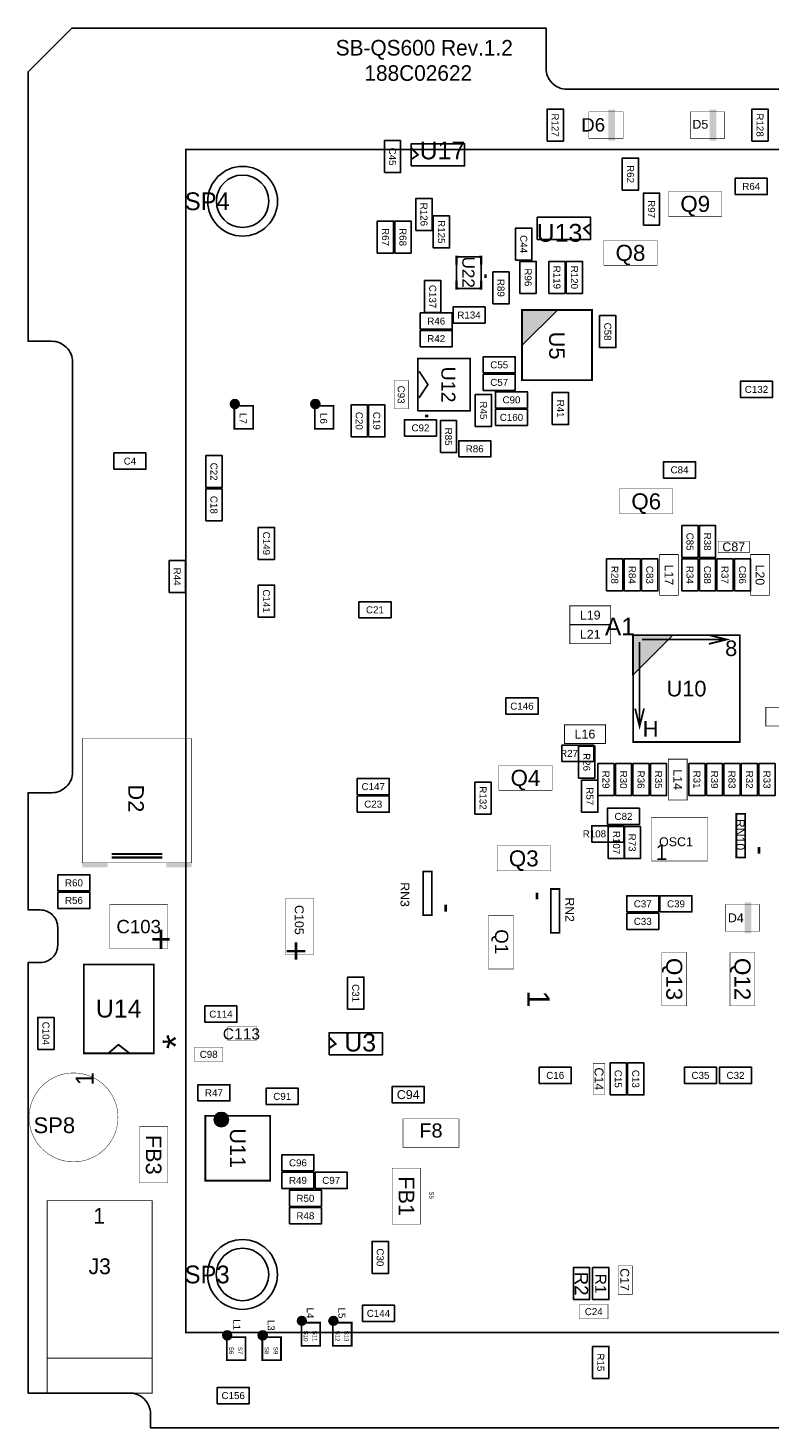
# Model space of a CAD drawing. Extents: x 0 to 3160, y 0 to 3150.
# Tile 1 of 2: x 0 to 1669, y 0 to 3150. Entities that reach past the tile are written whole.
import ezdxf
from ezdxf.enums import TextEntityAlignment as Align

# ---------------------------------------------------------------- set-up
doc = ezdxf.new("R2010")
doc.units = 0
doc.header["$MEASUREMENT"] = 0
for name, color, linetype in [('ASSEMBLY_OUTLINES_TOP', 102, 'CONTINUOUS'), ('ASSEMBLY_REF_DES_TOP', 102, 'CONTINUOUS'), ('BOARD_OUTLINE', 10, 'CONTINUOUS')]:
    doc.layers.add(name, color=color, linetype=linetype)
doc.styles.add('ARIAL', font='arial.ttf')
doc.styles.add('VERIBEST_GERBER_0', font='txt')
doc.styles.add('VERIBEST_GERBER_1', font='arial.ttf')

msp = doc.modelspace()

# ---------------------------------------------------------------- hatches: boundary and pattern name
at = {"layer": 'ASSEMBLY_OUTLINES_TOP'}
for points in [[(1111.2, 2515.8), (1111.2, 2435.1), (1191.9, 2515.8)], [(1360.7, 1784), (1360.7, 1694), (1450.7, 1784)]]:
    msp.add_hatch(color=256, dxfattribs=at).paths.add_polyline_path(points, flags=0)
h = msp.add_hatch(color=256, dxfattribs=at)
edge = h.paths.add_edge_path()
edge.add_arc((465.3, 2303.6), 10, 0, 360)
h = msp.add_hatch(color=256, dxfattribs=at)
edge = h.paths.add_edge_path()
edge.add_arc((646.4, 2303.6), 10, 0, 360)
h = msp.add_hatch(color=256, dxfattribs=at)
edge = h.paths.add_edge_path()
edge.add_arc((434.8, 693.9), 16.1, 0, 360)
h = msp.add_hatch(color=256, dxfattribs=at)
edge = h.paths.add_edge_path()
edge.add_arc((616, 241.1), 10, 0, 360)
h = msp.add_hatch(color=256, dxfattribs=at)
edge = h.paths.add_edge_path()
edge.add_arc((687.1, 241.1), 10, 0, 360)
h = msp.add_hatch(color=256, dxfattribs=at)
edge = h.paths.add_edge_path()
edge.add_arc((448.1, 208.5), 10, 0, 360)
h = msp.add_hatch(color=256, dxfattribs=at)
edge = h.paths.add_edge_path()
edge.add_arc((528.1, 208.5), 10, 0, 360)

# ---------------------------------------------------------------- linework, layer by layer
for points in [[(1167.7, 2895.1), (1167.7, 2967.2), (1204.3, 2967.2), (1204.3, 2895.1)], [(1628.4, 2895.1), (1628.4, 2967.2), (1665, 2967.2), (1665, 2895.1)], [(801.6, 2824.2), (801.6, 2896.3), (838.2, 2896.3), (838.2, 2824.2)], [(862.3, 2839.2), (862.3, 2889.2), (982.3, 2889.2), (982.3, 2839.2)], [(1337, 2784.9), (1337, 2856.9), (1373.6, 2856.9), (1373.6, 2784.9)], [(1591, 2775), (1591, 2811.6), (1663, 2811.6), (1663, 2775)], [(1384.3, 2706.1), (1384.3, 2778.2), (1420.9, 2778.2), (1420.9, 2706.1)], [(872.5, 2694.3), (872.5, 2766.4), (909.1, 2766.4), (909.1, 2694.3)], [(785.8, 2643.1), (785.8, 2715.2), (822.5, 2715.2), (822.5, 2643.1)], [(825.2, 2643.1), (825.2, 2715.2), (861.8, 2715.2), (861.8, 2643.1)], [(911.8, 2654.9), (911.8, 2727), (948.4, 2727), (948.4, 2654.9)], [(1145.7, 2673.8), (1145.7, 2723.8), (1265.7, 2723.8), (1265.7, 2673.8)], [(1096.9, 2627.4), (1096.9, 2699.4), (1133.5, 2699.4), (1133.5, 2627.4)], [(964.2, 2563.6), (964.2, 2634.5), (1019.3, 2634.5), (1019.3, 2563.6)], [(1106.7, 2552.5), (1106.7, 2624.6), (1143.3, 2624.6), (1143.3, 2552.5)], [(1171.7, 2552.6), (1171.7, 2624.6), (1208.3, 2624.6), (1208.3, 2552.6)], [(1211, 2552.6), (1211, 2624.6), (1247.7, 2624.6), (1247.7, 2552.6)], [(1045.7, 2529), (1045.7, 2601), (1082.3, 2601), (1082.3, 2529)], [(892.1, 2509.3), (892.1, 2581.3), (928.8, 2581.3), (928.8, 2509.3)], [(956.1, 2485.6), (956.1, 2522.2), (1028.1, 2522.2), (1028.1, 2485.6)], [(882.3, 2471.9), (882.3, 2508.5), (954.3, 2508.5), (954.3, 2471.9)], [(1111.2, 2515.8), (1111.2, 2435.1), (1191.9, 2515.8)], [(1285.8, 2430.5), (1285.8, 2502.6), (1322.5, 2502.6), (1322.5, 2430.5)], [(882.3, 2432.5), (882.3, 2469.1), (954.3, 2469.1), (954.3, 2432.5)], [(876.9, 2288.3), (876.9, 2406.4), (995, 2406.4), (995, 2288.3)], [(1024, 2373.5), (1024, 2410.1), (1096.1, 2410.1), (1096.1, 2373.5)], [(1024, 2334.1), (1024, 2370.7), (1096.1, 2370.7), (1096.1, 2334.1)], [(1051.6, 2294.7), (1051.6, 2331.3), (1123.6, 2331.3), (1123.6, 2294.7)], [(1602.8, 2318.3), (1602.8, 2354.9), (1674.8, 2354.9), (1674.8, 2318.3)], [(726.8, 2229.8), (726.8, 2301.8), (763.4, 2301.8), (763.4, 2229.8)], [(766.2, 2229.8), (766.2, 2301.8), (802.8, 2301.8), (802.8, 2229.8)], [(1006.3, 2253.4), (1006.3, 2325.4), (1042.9, 2325.4), (1042.9, 2253.4)], [(1179.5, 2257.3), (1179.5, 2329.4), (1216.2, 2329.4), (1216.2, 2257.3)], [(846.9, 2231.7), (846.9, 2268.3), (918.9, 2268.3), (918.9, 2231.7)], [(1051.6, 2255.3), (1051.6, 2292), (1123.6, 2292), (1123.6, 2255.3)], [(927.6, 2194.3), (927.6, 2266.4), (964.2, 2266.4), (964.2, 2194.3)], [(968.9, 2184.5), (968.9, 2221.1), (1041, 2221.1), (1041, 2184.5)], [(193.3, 2156.9), (193.3, 2193.5), (265.4, 2193.5), (265.4, 2156.9)], [(400, 2115.6), (400, 2187.6), (436.6, 2187.6), (436.6, 2115.6)], [(1429.5, 2137.2), (1429.5, 2173.8), (1501.6, 2173.8), (1501.6, 2137.2)], [(400, 2040.8), (400, 2112.8), (436.6, 2112.8), (436.6, 2040.8)], [(518.1, 1954.2), (518.1, 2026.2), (554.7, 2026.2), (554.7, 1954.2)], [(1470.9, 1958.1), (1470.9, 2030.1), (1507.5, 2030.1), (1507.5, 1958.1)], [(1510.3, 1958.1), (1510.3, 2030.1), (1546.9, 2030.1), (1546.9, 1958.1)], [(1301.6, 1883.3), (1301.6, 1955.3), (1338.2, 1955.3), (1338.2, 1883.3)], [(1341, 1883.3), (1341, 1955.3), (1377.6, 1955.3), (1377.6, 1883.3)], [(1380.3, 1883.3), (1380.3, 1955.3), (1416.9, 1955.3), (1416.9, 1883.3)], [(1470.9, 1883.3), (1470.9, 1955.3), (1507.5, 1955.3), (1507.5, 1883.3)], [(1510.3, 1883.3), (1510.3, 1955.3), (1546.9, 1955.3), (1546.9, 1883.3)], [(1549.6, 1883.3), (1549.6, 1955.3), (1586.2, 1955.3), (1586.2, 1883.3)], [(1589, 1883.3), (1589, 1955.3), (1625.6, 1955.3), (1625.6, 1883.3)], [(317.3, 1879.4), (317.3, 1951.4), (354, 1951.4), (354, 1879.4)], [(518.1, 1824.2), (518.1, 1896.3), (554.7, 1896.3), (554.7, 1824.2)], [(744.5, 1822.3), (744.5, 1858.9), (816.6, 1858.9), (816.6, 1822.3)], [(1360.7, 1784), (1360.7, 1694), (1450.7, 1784)], [(1075.2, 1605.7), (1075.2, 1642.4), (1147.3, 1642.4), (1147.3, 1605.7)], [(1201.2, 1499.4), (1201.2, 1536.1), (1273.2, 1536.1), (1273.2, 1499.4)], [(1238.6, 1462), (1238.6, 1534.1), (1275.2, 1534.1), (1275.2, 1462)], [(1281.9, 1422.7), (1281.9, 1494.7), (1318.5, 1494.7), (1318.5, 1422.7)], [(1321.3, 1422.7), (1321.3, 1494.7), (1357.9, 1494.7), (1357.9, 1422.7)], [(1360.6, 1422.7), (1360.6, 1494.7), (1397.3, 1494.7), (1397.3, 1422.7)], [(1400, 1422.7), (1400, 1494.7), (1436.6, 1494.7), (1436.6, 1422.7)], [(1486.6, 1422.7), (1486.6, 1494.7), (1523.2, 1494.7), (1523.2, 1422.7)], [(1526, 1422.7), (1526, 1494.7), (1562.6, 1494.7), (1562.6, 1422.7)], [(1565.4, 1422.7), (1565.4, 1494.7), (1602, 1494.7), (1602, 1422.7)], [(1604.7, 1422.7), (1604.7, 1494.7), (1641.4, 1494.7), (1641.4, 1422.7)], [(1644.1, 1422.7), (1644.1, 1494.7), (1680.7, 1494.7), (1680.7, 1422.7)], [(740.6, 1424.6), (740.6, 1461.2), (812.6, 1461.2), (812.6, 1424.6)], [(1005.3, 1381.3), (1005.3, 1453.3), (1041.9, 1453.3), (1041.9, 1381.3)], [(1245.5, 1385.2), (1245.5, 1457.3), (1282.1, 1457.3), (1282.1, 1385.2)], [(740.6, 1385.3), (740.6, 1421.9), (812.6, 1421.9), (812.6, 1385.3)], [(1303.6, 1357.7), (1303.6, 1394.3), (1375.6, 1394.3), (1375.6, 1357.7)], [(1268.1, 1318.3), (1268.1, 1354.9), (1340.2, 1354.9), (1340.2, 1318.3)], [(1305.5, 1280.9), (1305.5, 1353), (1342.1, 1353), (1342.1, 1280.9)], [(1341, 1280.9), (1341, 1353), (1377.6, 1353), (1377.6, 1280.9)], [(67.3, 1208.1), (67.3, 1244.7), (139.4, 1244.7), (139.4, 1208.1)], [(67.3, 1168.7), (67.3, 1205.3), (139.4, 1205.3), (139.4, 1168.7)], [(1346.9, 1160.9), (1346.9, 1197.5), (1418.9, 1197.5), (1418.9, 1160.9)], [(1421.7, 1160.9), (1421.7, 1197.5), (1493.7, 1197.5), (1493.7, 1160.9)], [(1346.9, 1121.5), (1346.9, 1158.1), (1418.9, 1158.1), (1418.9, 1121.5)], [(718.9, 942.4), (718.9, 1014.4), (755.5, 1014.4), (755.5, 942.4)], [(398, 912.8), (398, 949.4), (470.1, 949.4), (470.1, 912.8)], [(22.1, 851.8), (22.1, 923.8), (58.7, 923.8), (58.7, 851.8)], [(677.2, 839.2), (677.2, 889.2), (797.2, 889.2), (797.2, 839.2)], [(1309.5, 749.4), (1309.5, 821.5), (1346.1, 821.5), (1346.1, 749.4)], [(1348.8, 749.4), (1348.8, 821.5), (1385.4, 821.5), (1385.4, 749.4)], [(1150, 775), (1150, 811.6), (1222.1, 811.6), (1222.1, 775)], [(1476.8, 775), (1476.8, 811.6), (1548.8, 811.6), (1548.8, 775)], [(1555.5, 775), (1555.5, 811.6), (1627.6, 811.6), (1627.6, 775)], [(382.3, 735.7), (382.3, 772.3), (454.3, 772.3), (454.3, 735.7)], [(535.8, 727.8), (535.8, 764.4), (607.9, 764.4), (607.9, 727.8)], [(819.3, 731.7), (819.3, 768.3), (891.4, 768.3), (891.4, 731.7)], [(571.3, 578.2), (571.3, 614.8), (643.3, 614.8), (643.3, 578.2)], [(571.3, 538.8), (571.3, 575.4), (643.3, 575.4), (643.3, 538.8)], [(646.1, 538.8), (646.1, 575.4), (718.1, 575.4), (718.1, 538.8)], [(588, 498.4), (588, 535.1), (660, 535.1), (660, 498.4)], [(588, 459.1), (588, 495.7), (660, 495.7), (660, 459.1)], [(774, 347.9), (774, 419.9), (810.6, 419.9), (810.6, 347.9)], [(1226.8, 288.8), (1226.8, 360.9), (1263.4, 360.9), (1263.4, 288.8)], [(1270.1, 288.8), (1270.1, 360.9), (1306.7, 360.9), (1306.7, 288.8)], [(752.4, 239.6), (752.4, 276.2), (824.4, 276.2), (824.4, 239.6)], [(1270.1, 111.6), (1270.1, 183.7), (1306.7, 183.7), (1306.7, 111.6)], [(425.6, 54.6), (425.6, 91.2), (497.7, 91.2), (497.7, 54.6)]]:
    msp.add_lwpolyline(points, close=True, dxfattribs=at)
for points, const_width in [([(1261.6, 2901.2), (1261.6, 2961.1), (1338.8, 2961.1), (1338.8, 2901.2)], 1.18), ([(1490, 2901.2), (1490, 2961.1), (1567.1, 2961.1), (1567.1, 2901.2)], 1.18), ([(355.3, 214.6), (355.3, 2876), (2717.5, 2876), (2717.5, 214.6)], 3.94), ([(1441, 2726), (1441, 2782), (1561, 2782), (1561, 2726)], 1), ([(1295.3, 2615.7), (1295.3, 2671.7), (1415.3, 2671.7), (1415.3, 2615.7)], 1), ([(1111.2, 2357.6), (1111.2, 2515.1), (1268.7, 2515.1), (1268.7, 2357.6)], 3.94), ([(823.6, 2292.8), (823.6, 2356.8), (855.6, 2356.8), (855.6, 2292.8)], 1), ([(464.2, 2247.7), (464.2, 2299.6), (506.3, 2299.6), (506.3, 2247.7)], 3.94), ([(645.3, 2247.7), (645.3, 2299.6), (687.4, 2299.6), (687.4, 2247.7)], 3.94), ([(1330.8, 2056.7), (1330.8, 2112.7), (1450.8, 2112.7), (1450.8, 2056.7)], 1), ([(1552.6, 1969.3), (1552.6, 1995.3), (1622.6, 1995.3), (1622.6, 1969.3)], 1), ([(1420.9, 1873.3), (1420.9, 1965.3), (1462.9, 1965.3), (1462.9, 1873.3)], 2), ([(1625.7, 1873.3), (1625.7, 1965.3), (1667.7, 1965.3), (1667.7, 1873.3)], 2), ([(1218.8, 1807.8), (1218.8, 1849.8), (1310.8, 1849.8), (1310.8, 1807.8)], 2), ([(1218.8, 1764.5), (1218.8, 1806.5), (1310.8, 1806.5), (1310.8, 1764.5)], 2), ([(1361.2, 1543.3), (1361.2, 1783.5), (1601.4, 1783.5), (1601.4, 1543.3)], 3.94), ([(1659.7, 1579.4), (1659.7, 1621.4), (1751.7, 1621.4), (1751.7, 1579.4)], 2), ([(1207, 1540.1), (1207, 1582.1), (1299, 1582.1), (1299, 1540.1)], 2), ([(122.1, 1271.4), (122.1, 1551.4), (368.1, 1551.4), (368.1, 1271.4)], 1), ([(1059.1, 1434.6), (1059.1, 1490.6), (1179.1, 1490.6), (1179.1, 1434.6)], 1), ([(1440.6, 1412.7), (1440.6, 1504.7), (1482.6, 1504.7), (1482.6, 1412.7)], 2), ([(1402.6, 1275.6), (1402.6, 1374), (1528.6, 1374), (1528.6, 1275.6)], 1.18), ([(1593.5, 1283.5), (1593.5, 1381.9), (1613.2, 1381.9), (1613.2, 1283.5)], 4), ([(1055.2, 1253.5), (1055.2, 1309.5), (1175.2, 1309.5), (1175.2, 1253.5)], 1), ([(888.8, 1153.6), (888.8, 1252), (908.5, 1252), (908.5, 1153.6)], 4), ([(1176.2, 1114.2), (1176.2, 1212.6), (1195.9, 1212.6), (1195.9, 1114.2)], 4), ([(184, 1078), (184, 1178), (314, 1178), (314, 1078)], 1), ([(579.2, 1065), (579.2, 1191), (643.2, 1191), (643.2, 1065)], 1), ([(1568.7, 1117.7), (1568.7, 1177.6), (1645.9, 1177.6), (1645.9, 1117.7)], 1.18), ([(1036, 1032.5), (1036, 1152.5), (1092, 1152.5), (1092, 1032.5)], 1), ([(125.8, 842.8), (125.8, 1042.8), (283.3, 1042.8), (283.3, 842.8)], 3.94), ([(1425.8, 949.9), (1425.8, 1069.9), (1481.8, 1069.9), (1481.8, 949.9)], 1), ([(1579.3, 949.9), (1579.3, 1069.9), (1635.3, 1069.9), (1635.3, 949.9)], 1), ([(449.3, 871.8), (449.3, 903.8), (513.3, 903.8), (513.3, 871.8)], 1), ([(374.5, 824.6), (374.5, 856.6), (438.5, 856.6), (438.5, 824.6)], 1), ([(1271.5, 750.5), (1271.5, 820.5), (1297.5, 820.5), (1297.5, 750.5)], 1), ([(399, 556.5), (399, 702.2), (544.6, 702.2), (544.6, 556.5)], 3.94), ([(843.5, 631.4), (843.5, 695.4), (969.5, 695.4), (969.5, 631.4)], 1), ([(250.7, 551.8), (250.7, 677.8), (314.7, 677.8), (314.7, 551.8)], 1), ([(819.4, 458.7), (819.4, 584.7), (883.4, 584.7), (883.4, 458.7)], 1), ([(43.2, 157.2), (43.2, 511.5), (279.4, 511.5), (279.4, 157.2)], 1.97), ([(1327.5, 300.7), (1327.5, 364.7), (1359.5, 364.7), (1359.5, 300.7)], 1), ([(1240.7, 245.8), (1240.7, 277.8), (1304.7, 277.8), (1304.7, 245.8)], 1), ([(615, 185.1), (615, 237), (657.1, 237), (657.1, 185.1)], 3.94), ([(686, 185.1), (686, 237), (728.1, 237), (728.1, 185.1)], 3.94), ([(447.1, 152.5), (447.1, 204.5), (489.2, 204.5), (489.2, 152.5)], 3.94), ([(527.1, 152.5), (527.1, 204.5), (569.2, 204.5), (569.2, 152.5)], 3.94), ([(43.2, 78.5), (43.2, 157.2), (279.4, 157.2), (279.4, 78.5)], 1.97)]:
    msp.add_lwpolyline(points, close=True, dxfattribs=dict(at, const_width=const_width))
for points, const_width in [([(862.3, 2879.2), (877.3, 2864.2), (862.3, 2854.2)], 4), ([(1265.7, 2683.8), (1250.7, 2698.8), (1265.7, 2708.8)], 4), ([(968.2, 2634.5), (964.2, 2634.5), (964.2, 2616.8)], 5.12), ([(1015.4, 2634.5), (1019.3, 2634.5), (1019.3, 2616.8)], 5.12), ([(968.2, 2563.6), (964.2, 2563.6), (964.2, 2581.4)], 5.12), ([(1015.4, 2563.6), (1019.3, 2563.6), (1019.3, 2581.4)], 5.12), ([(1027.2, 2587.3), (1027.2, 2595.1)], 1.97), ([(1029.2, 2587.3), (1029.2, 2595.1)], 5.12), ([(879.7, 2317.4), (899.7, 2347.4), (879.7, 2377.4)], 3.94), ([(892.9, 2276.5), (900.7, 2276.5)], 5.91), ([(1375.8, 1768.6), (1375.8, 1578.6)], 3.94), ([(1381.6, 1773.9), (1571.6, 1773.9)], 3.94), ([(1531.6, 1783.9), (1571.6, 1773.9), (1531.6, 1763.9)], 3.94), ([(1385.8, 1618.6), (1375.8, 1578.6), (1365.8, 1618.6)], 3.94), ([(188.1, 1291.4), (302.1, 1291.4)], 5), ([(1644.3, 1291.8), (1644.3, 1307.1)], 5.91), ([(188.1, 1283.4), (302.1, 1283.4)], 5), ([(188.1, 1283.4), (302.1, 1283.4)], 5), ([(1145.1, 1204.4), (1145.1, 1189)], 5.91), ([(939.6, 1161.8), (939.6, 1177.2)], 5.91), ([(181.2, 843.3), (203.4, 862.4), (228, 843.3)], 4), ([(677.2, 879.2), (692.2, 864.2), (677.2, 854.2)], 4)]:
    msp.add_lwpolyline(points, dxfattribs=dict(at, const_width=const_width))
at = {"layer": 'ASSEMBLY_OUTLINES_TOP', "const_width": 1}
msp.add_lwpolyline([(2.4, 698.8, -1), (202.4, 698.8, -1)], format="xyb", close=True, dxfattribs=at)
at = {"layer": 'ASSEMBLY_OUTLINES_TOP'}
for centre, radius in [((482.8, 2759.8), 78.5), ((482.8, 2759.8), 59), ((465.3, 2303.6), 10), ((646.4, 2303.6), 10), ((434.8, 693.9), 16.1), ((482.5, 345.4), 78.5), ((482.5, 345.4), 59), ((616, 241.1), 10), ((687.1, 241.1), 10), ((448.1, 208.5), 10), ((528.1, 208.5), 10)]:
    msp.add_circle(centre, radius, dxfattribs=at)
for points in [[(1305.2, 2896.1), (1320.2, 2896.1), (1305.2, 2966.1), (1320.2, 2966.1)], [(1533.6, 2896.1), (1548.6, 2896.1), (1533.6, 2966.1), (1548.6, 2966.1)], [(122.1, 1261.4), (179.1, 1261.4), (122.1, 1271.4), (179.1, 1271.4)], [(311.1, 1261.4), (368.1, 1261.4), (311.1, 1271.4), (368.1, 1271.4)], [(1612.3, 1112.7), (1627.3, 1112.7), (1612.3, 1182.7), (1627.3, 1182.7)]]:
    msp.add_solid(points, dxfattribs=at)
at = {"layer": 'BOARD_OUTLINE'}
msp.add_lwpolyline([(3090.6, 0), (275.6, 0), (275.6, 31.5), (275.6, 31.5, 0.423633), (226.8, 78.7), (226.8, 78.7), (0, 78.7), (0, 1047.2), (27.6, 1047.2, 0.414214), (66.9, 1086.6), (66.9, 1126), (66.9, 1126, 0.414214), (27.6, 1165.4), (0, 1165.4), (0, 1429.1), (53.2, 1429.1, 0.414214), (100.4, 1476.4), (100.4, 1476.4), (100.4, 2397.6), (100.4, 2397.6, 0.414214), (53.2, 2444.9), (0, 2444.9), (0, 3051.2), (98.4, 3149.6), (1165.4, 3149.6), (1165.4, 3059.1, 0.414214), (1212.6, 3011.8), (1944.9, 3011.8)], format="xyb", dxfattribs=at)

# ---------------------------------------------------------------- texts
at = {"layer": 'ASSEMBLY_OUTLINES_TOP'}
for s, height, style, p in [('SB-QS600 Rev.1.2', 35.04, 'VERIBEST_GERBER_0', (891.5, 3105.2)), ('188C02622', 35.04, 'VERIBEST_GERBER_0', (877.9, 3048.3)), ('A1', 39.37, 'ARIAL', (1331.5, 1803.1)), ('8', 35, 'ARIAL', (1581.9, 1754.2)), ('H', 35, 'ARIAL', (1400.5, 1573.1)), ('1', 35.4, 'VERIBEST_GERBER_0', (1425, 1295.7)), ('1', 35.4, 'VERIBEST_GERBER_0', (160, 477.1))]:
    msp.add_text(s, height=height, dxfattribs=dict(at, style=style)).set_placement(p, align=Align.MIDDLE_CENTER)
at = {"layer": 'ASSEMBLY_OUTLINES_TOP', "style": 'VERIBEST_GERBER_0'}
for rotation, p in [(180, (322.6, 1068.6)), (90, (571.9, 1049.4))]:
    msp.add_text('+', height=60, rotation=rotation, dxfattribs=at).set_placement(p, align=Align.TOP_LEFT)
at = {"layer": 'ASSEMBLY_OUTLINES_TOP'}
for s, height, rotation, style, p in [('1', 50, 270, 'VERIBEST_GERBER_1', (1148.3, 965.4)), ('*', 60, 90, 'ARIAL', (332.8, 869)), ('1', 40, 90, 'VERIBEST_GERBER_0', (127.6, 785.8))]:
    msp.add_text(s, height=height, rotation=rotation, dxfattribs=dict(at, style=style)).set_placement(p, align=Align.MIDDLE_CENTER)
at = {"layer": 'ASSEMBLY_REF_DES_TOP'}
for s, height, style, p in [('R127', 15.75, 'ARIAL', (1186, 2931.1)), ('R128', 15.75, 'ARIAL', (1646.7, 2931.1)), ('C45', 15.75, 'ARIAL', (819.9, 2860.3)), ('R62', 15.75, 'ARIAL', (1355.3, 2820.9)), ('R126', 15.75, 'ARIAL', (890.8, 2730.3)), ('R97', 15.75, 'ARIAL', (1402.6, 2742.2)), ('R125', 15.75, 'ARIAL', (930.1, 2691)), ('R67', 15.75, 'ARIAL', (804.2, 2679.2)), ('R68', 15.75, 'ARIAL', (843.5, 2679.2)), ('C44', 15.75, 'ARIAL', (1115.2, 2663.4)), ('U22', 27.56, 'ARIAL', (990.7, 2600.2)), ('R96', 15.75, 'ARIAL', (1125, 2588.6)), ('R119', 15.75, 'ARIAL', (1190, 2588.6)), ('R120', 15.75, 'ARIAL', (1229.3, 2588.6)), ('C137', 15.75, 'ARIAL', (910.4, 2545.3)), ('R89', 15.75, 'ARIAL', (1064, 2565)), ('U5', 35.04, 'ARIAL', (1190, 2435.1)), ('C58', 15.75, 'ARIAL', (1304.2, 2466.6)), ('U12', 31.5, 'ARIAL', (945.6, 2347.4)), ('C93', 15.75, 'ARIAL', (839.6, 2324.8)), ('R45', 15.75, 'ARIAL', (1024.6, 2289.4)), ('R41', 15.75, 'ARIAL', (1197.9, 2293.3)), ('L7', 15.75, 'ARIAL', (484.1, 2271.3)), ('L6', 15.75, 'ARIAL', (665.2, 2271.3)), ('C20', 15.75, 'ARIAL', (745.1, 2265.8)), ('C19', 15.75, 'ARIAL', (784.5, 2265.8)), ('R85', 15.75, 'ARIAL', (945.9, 2230.3)), ('C22', 15.75, 'ARIAL', (418.3, 2151.6)), ('C18', 15.75, 'ARIAL', (418.3, 2076.8)), ('C149', 15.75, 'ARIAL', (536.4, 1990.2)), ('C85', 15.75, 'ARIAL', (1489.2, 1994.1)), ('R38', 15.75, 'ARIAL', (1528.6, 1994.1)), ('R44', 15.75, 'ARIAL', (335.6, 1915.4)), ('R28', 15.75, 'ARIAL', (1319.9, 1919.3)), ('R84', 15.75, 'ARIAL', (1359.3, 1919.3)), ('C83', 15.75, 'ARIAL', (1398.6, 1919.3)), ('L17', 20, 'ARIAL', (1441.9, 1919.3)), ('R34', 15.75, 'ARIAL', (1489.2, 1919.3)), ('C88', 15.75, 'ARIAL', (1528.6, 1919.3)), ('R37', 15.75, 'ARIAL', (1567.9, 1919.3)), ('C86', 15.75, 'ARIAL', (1607.3, 1919.3)), ('L20', 20, 'ARIAL', (1646.7, 1919.3)), ('C141', 15.75, 'ARIAL', (536.4, 1860.3)), ('R26', 15.75, 'ARIAL', (1256.9, 1498.1)), ('R29', 15.75, 'ARIAL', (1300.2, 1458.7)), ('R30', 15.75, 'ARIAL', (1339.6, 1458.7)), ('R36', 15.75, 'ARIAL', (1379, 1458.7)), ('R35', 15.75, 'ARIAL', (1418.3, 1458.7)), ('L14', 20, 'ARIAL', (1461.6, 1458.7)), ('R31', 15.75, 'ARIAL', (1504.9, 1458.7)), ('R39', 15.75, 'ARIAL', (1544.3, 1458.7)), ('R83', 15.75, 'ARIAL', (1583.7, 1458.7)), ('R32', 15.75, 'ARIAL', (1623, 1458.7)), ('R33', 15.75, 'ARIAL', (1662.4, 1458.7)), ('D2', 35, 'ARIAL', (243.1, 1416.4)), ('R132', 15.75, 'ARIAL', (1023.6, 1417.3)), ('R57', 15.75, 'ARIAL', (1263.8, 1421.3)), ('RN10', 19.69, 'ARIAL', (1602.6, 1335.1)), ('R107', 15.75, 'ARIAL', (1323.8, 1317)), ('R73', 15.75, 'ARIAL', (1359.3, 1317)), ('RN3', 19.69, 'ARIAL', (847.9, 1200.1)), ('C105', 20, 'ARIAL', (610.2, 1143)), ('RN2', 19.69, 'ARIAL', (1218.8, 1166.1)), ('Q1', 30, 'VERIBEST_GERBER_1', (1065.5, 1094.1)), ('Q13', 36, 'ARIAL', (1453.8, 1009.9)), ('Q12', 36, 'ARIAL', (1607.3, 1009.9)), ('C31', 15.75, 'ARIAL', (737.2, 978.4)), ('C104', 15.75, 'ARIAL', (40.4, 887.8)), ('C14', 20, 'ARIAL', (1284.5, 785.5)), ('C15', 15.75, 'ARIAL', (1327.8, 785.5)), ('C13', 15.75, 'ARIAL', (1367.1, 785.5)), ('U11', 35.04, 'ARIAL', (471.8, 629.4)), ('FB3', 35, 'ARIAL', (282.7, 614.8)), ('FB1', 35, 'ARIAL', (851.4, 521.7)), ('S5', 9.84, 'ARIAL', (908, 523.9)), ('C30', 15.75, 'ARIAL', (792.3, 383.9)), ('C17', 20, 'ARIAL', (1342.3, 333.9)), ('R2', 30, 'ARIAL', (1245.1, 324.8)), ('R1', 25, 'ARIAL', (1288.4, 324.8)), ('L4', 15.75, 'ARIAL', (634.9, 258.7)), ('L5', 15.75, 'ARIAL', (706, 258.7)), ('L1', 15.75, 'ARIAL', (469.9, 232.4)), ('L3', 15.75, 'ARIAL', (547, 231.2)), ('S10', 9.84, 'ARIAL', (625.2, 206.9)), ('S11', 9.84, 'ARIAL', (645.2, 206.9)), ('S12', 9.84, 'ARIAL', (696.3, 206.9)), ('S13', 9.84, 'ARIAL', (716.3, 206.9)), ('S6', 9.84, 'ARIAL', (457.4, 174.4)), ('S7', 9.84, 'ARIAL', (477.4, 174.4)), ('S8', 9.84, 'ARIAL', (537.4, 174.4)), ('S9', 9.84, 'ARIAL', (557.4, 174.4)), ('R15', 15.75, 'ARIAL', (1288.4, 147.7))]:
    msp.add_text(s, height=height, rotation=270, dxfattribs=dict(at, style=style)).set_placement(p, align=Align.MIDDLE_CENTER)
for s, height, style, p in [('D6', 30, 'ARIAL', (1271.4, 2931.7)), ('D5', 20, 'ARIAL', (1512.4, 2933)), ('U17', 40, 'ARIAL', (932.3, 2874.2)), ('Q9', 36, 'ARIAL', (1501, 2754)), ('R64', 15.75, 'ARIAL', (1627, 2793.3)), ('U13', 40, 'ARIAL', (1195.7, 2688.8)), ('Q8', 36, 'ARIAL', (1355.3, 2643.7)), ('R46', 15.75, 'ARIAL', (918.3, 2490.2)), ('R134', 15.75, 'ARIAL', (992.1, 2503.9)), ('R42', 15.75, 'ARIAL', (918.3, 2450.8)), ('C55', 15.75, 'ARIAL', (1060.1, 2391.8)), ('C57', 15.75, 'ARIAL', (1060.1, 2352.4)), ('C132', 15.75, 'ARIAL', (1638.8, 2336.6)), ('C90', 15.75, 'ARIAL', (1087.6, 2313)), ('C160', 15.75, 'ARIAL', (1087.6, 2273.6)), ('C92', 15.75, 'ARIAL', (882.9, 2250)), ('R86', 15.75, 'ARIAL', (1004.9, 2202.8)), ('C4', 15.75, 'ARIAL', (229.3, 2175.2)), ('C84', 15.75, 'ARIAL', (1465.6, 2155.5)), ('Q6', 36, 'ARIAL', (1390.8, 2084.7)), ('C87', 20, 'ARIAL', (1587.6, 1982.3)), ('C21', 15.75, 'ARIAL', (780.5, 1840.6)), ('L19', 20, 'ARIAL', (1264.8, 1828.8)), ('L21', 20, 'ARIAL', (1264.8, 1785.5)), ('U10', 35.04, 'ARIAL', (1481.3, 1663.4)), ('C146', 15.75, 'ARIAL', (1111.2, 1624)), ('L16', 20, 'ARIAL', (1253, 1561.1)), ('R27', 15.75, 'ARIAL', (1217.2, 1517.7)), ('Q4', 36, 'ARIAL', (1119.1, 1462.6)), ('C147', 15.75, 'ARIAL', (776.6, 1442.9)), ('C23', 15.75, 'ARIAL', (776.6, 1403.6)), ('C82', 15.75, 'ARIAL', (1339.6, 1376)), ('R108', 15.75, 'ARIAL', (1274.2, 1336.6)), ('OSC1', 20, 'ARIAL', (1457.7, 1318.9)), ('Q3', 36, 'ARIAL', (1115.2, 1281.5)), ('R60', 15.75, 'ARIAL', (103.4, 1226.4)), ('R56', 15.75, 'ARIAL', (103.4, 1187)), ('C37', 15.75, 'ARIAL', (1382.9, 1179.2)), ('C39', 15.75, 'ARIAL', (1457.7, 1179.2)), ('C103', 30, 'ARIAL', (249, 1128)), ('C33', 15.75, 'ARIAL', (1382.9, 1139.8)), ('D4', 20, 'ARIAL', (1592.3, 1147.7)), ('U14', 40, 'ARIAL', (203.9, 943.5)), ('C114', 15.75, 'ARIAL', (434.1, 931.1)), ('C113', 25, 'ARIAL', (480.1, 886.6)), ('U3', 40, 'ARIAL', (747.2, 867.2)), ('C98', 15.75, 'ARIAL', (406.5, 840.6)), ('C16', 15.75, 'ARIAL', (1186, 793.3)), ('C35', 15.75, 'ARIAL', (1512.8, 793.3)), ('C32', 15.75, 'ARIAL', (1591.6, 793.3)), ('R47', 15.75, 'ARIAL', (418.3, 754)), ('C94', 20, 'ARIAL', (855.3, 750)), ('C91', 15.75, 'ARIAL', (571.9, 746.1)), ('F8', 32, 'ARIAL', (906.5, 669.3)), ('C96', 15.75, 'ARIAL', (607.3, 596.5)), ('R49', 15.75, 'ARIAL', (607.3, 557.1)), ('C97', 15.75, 'ARIAL', (682.1, 557.1)), ('R50', 15.75, 'ARIAL', (624, 516.7)), ('R48', 15.75, 'ARIAL', (624, 477.4)), ('J3', 35.43, 'VERIBEST_GERBER_0', (161.3, 363.9)), ('C144', 15.75, 'ARIAL', (788.4, 257.9)), ('C24', 15.75, 'ARIAL', (1272.7, 261.8)), ('C156', 15.75, 'ARIAL', (461.6, 72.9))]:
    msp.add_text(s, height=height, dxfattribs=dict(at, style=style)).set_placement(p, align=Align.MIDDLE_CENTER)
for s, height, style, p in [('SP4', 40, 'VERIBEST_GERBER_0', (352.8, 2779.8)), ('SP8', 35.43, 'VERIBEST_GERBER_1', (12.4, 698.8)), ('SP3', 40, 'VERIBEST_GERBER_0', (352.5, 365.4))]:
    msp.add_text(s, height=height, dxfattribs=dict(at, style=style)).set_placement(p, align=Align.TOP_LEFT)

doc.saveas('drawing.dxf')
